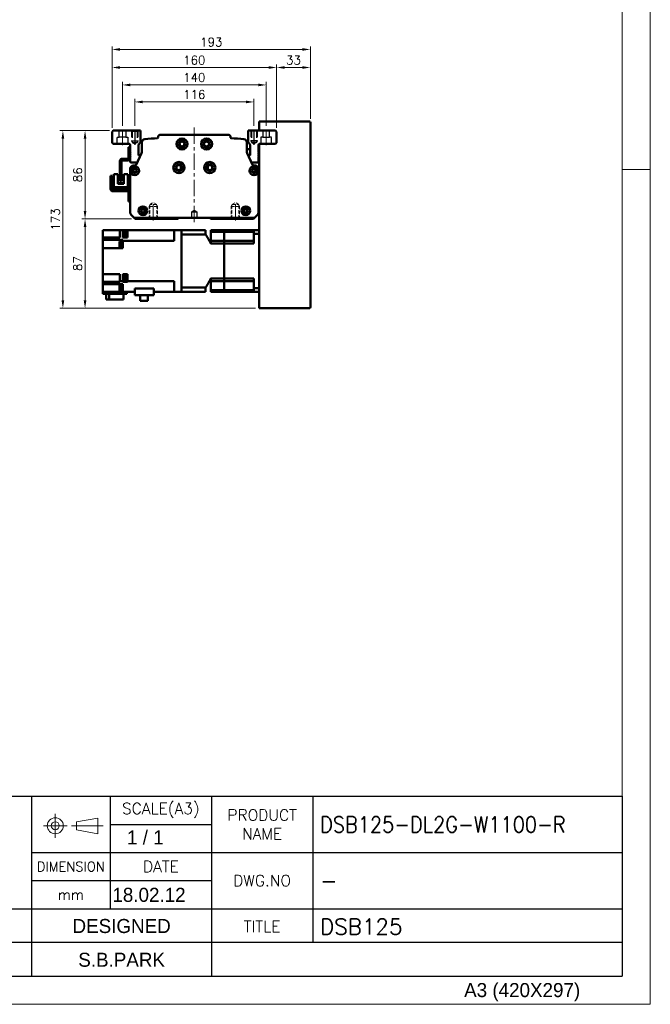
# Model space of a CAD drawing. Header units: millimetres. Extents: x 46891 to 50846, y 6223 to 10155.
# Tile 4 of 5: x 50233 to 50846, y 8529 to 9488. Entities that reach past the tile are written whole.
import ezdxf
from ezdxf.enums import TextEntityAlignment as Align

# ---------------------------------------------------------------- set-up
doc = ezdxf.new("R2010")
doc.units = ezdxf.units.MM
doc.header["$LTSCALE"] = 0.5
for name, pattern in [('CENTER', [50.8, 31.75, -6.35, 6.35, -6.35]), ('HIDDEN', [9.525, 6.35, -3.175]), ('HIDDENX2', [19.05, 12.7, -6.35])]:
    doc.linetypes.add(name, pattern=pattern)
doc.layers.get('0').update_dxf_attribs({"lineweight": 20})
doc.layers.add('1', color=1, linetype='CENTER', lineweight=13)
doc.layers.add('외형선(ISO)', color=7, linetype='Continuous', lineweight=50)
for name, color, linetype in [('2', 2, 'HIDDENX2'), ('3', 3, 'Continuous'), ('C', 1, 'CENTER')]:
    doc.layers.add(name, color=color, linetype=linetype)
doc.styles.add('ACISOGDT', font='amgdt.shx')
doc.styles.add('DSR TEXT', font='romans.shx', dxfattribs={"bigfont": 'whgtxt.shx'})
doc.styles.get("Standard").update_dxf_attribs({"font": 'romans.shx', "bigfont": 'whgtxt.shx'})
doc.dimstyles.new('DSR', dxfattribs={"dimscale": 2, "dimtxt": 3, "dimasz": 3, "dimexe": 0.5, "dimexo": 0.5, "dimgap": 0.5, "dimtad": 1, "dimdsep": 46, "dimtxsty": 'Standard', "dimcen": 2.5, "dimclrd": 4, "dimclre": 4, "dimclrt": 2, "dimadec": 0, "dimazin": 2, "dimtfac": 1, "dimtmove": 0, "dimatfit": 3, "dimfxl": 0, "dimlwd": -1, "dimlwe": -1, "dimarcsym": 0})

# ---------------------------------------------------------------- blocks, each defined once
blk = doc.blocks.new('A$C13F00394')
for p, q in [((109.11, 28.14), (105.34, 27.43)), ((109.11, 25.3), (109.11, 28.14)), ((105.34, 27.43), (105.34, 26.01)), ((105.34, 26.01), (109.11, 25.3))]:
    blk.add_line(p, q)
for radius in [1.42, 0.71]:
    blk.add_circle((101.56, 26.76), radius)
at = {"layer": '1'}
for p, q in [((101.56, 28.89), (101.56, 24.63)), ((103.69, 26.76), (99.44, 26.76)), ((104.41, 26.76), (110.04, 26.76))]:
    blk.add_line(p, q, dxfattribs=at)
at = {"layer": '3'}
for p, q in [((0, 32), (202.32, 32)), ((97.32, 32), (97.32, 12)), ((111.32, 32), (111.32, 12)), ((129.32, 32), (129.32, 0)), ((147.32, 32), (147.32, 6)), ((202.32, 32), (202.32, 0)), ((111.32, 27), (129.32, 27)), ((97.32, 22), (202.32, 22)), ((97.32, 17), (129.32, 17)), ((0, 12), (129.32, 12)), ((97.32, 12), (97.32, 0)), ((129.32, 12), (202.32, 12)), ((97.32, 6), (43.43, 6)), ((129.32, 6), (97.32, 6)), ((202.32, 6), (129.32, 6)), ((0, 0), (202.32, 0))]:
    blk.add_line(p, q, dxfattribs=at)
at = {"color": 7, "style": 'ACISOGDT'}
blk.add_text('DESIGNED', height=2.5, dxfattribs=at).set_placement((113.35, 8.93), align=Align.MIDDLE_CENTER)
at = {"color": 7, "attachment_point": 5, "style": 'DSR TEXT'}
for s, insert, char_height in [('SCALE(A3)', (120.32, 29.5), 2), ('PRODUCT\\PNAME', (138.32, 27), 2), ('DIMENSION', (104.32, 19.5), 1.7), ('DATE', (120.32, 19.5), 2), ('DWG.NO', (138.32, 17), 2), ('mm', (104.32, 14.5), 1.8), ('TITLE', (138.32, 8.83), 2)]:
    blk.add_mtext(s, dxfattribs=dict(at, insert=insert, char_height=char_height))
blk = doc.blocks.new('A$C1C1952E1')
at = {"color": 1}
blk.add_lwpolyline([(0, 0), (420, 0), (420, 297), (0, 297)], close=True, dxfattribs=at)
at = {"color": 3}
blk.add_lwpolyline([(5, 5), (415, 5), (415, 292), (5, 292)], close=True, dxfattribs=at)
at = {"color": 7, "style": 'ACISOGDT'}
blk.add_text('A3 (420X297)', height=2.5, dxfattribs=at).set_placement((386.91, 1.28))
blk = doc.blocks.new('t8')
at = {"color": 2, "linetype": 'HIDDEN'}
for p, q in [((-4, 0), (-4, -12)), ((-3.4, -0.6), (-4, 0)), ((3.4, -0.6), (4, 0)), ((4, 0), (4, -12)), ((-3.4, -0.6), (3.4, -0.6)), ((-3.4, -0.6), (-3.4, -14)), ((3.4, -0.6), (3.4, -14)), ((-4, -12), (4, -12)), ((-4, -12), (-3.4, -13.04)), ((-3.4, -14), (3.4, -14)), ((-3.4, -14), (0, -15.96)), ((3.4, -14), (0, -15.96)), ((4, -12), (3.4, -13.04))]:
    blk.add_line(p, q, dxfattribs=at)
at = {"color": 1, "linetype": 'CENTER'}
blk.add_line((0, 1.44), (0, -17.13), dxfattribs=at)
blk = doc.blocks.new('*D108')
at = {"color": 1, "linetype": 'ByBlock'}
for p, q in [((50344.64, 9384.72), (50344.64, 9410.91)), ((50460.64, 9384.72), (50460.64, 9410.91)), ((50352.44, 9407.91), (50452.84, 9407.91))]:
    blk.add_line(p, q, dxfattribs=at)
at = {"color": 1}
for points in [[(50352.44, 9409.22), (50352.44, 9406.61), (50344.64, 9407.91)], [(50452.84, 9409.22), (50452.84, 9406.61), (50460.64, 9407.91)]]:
    blk.add_solid(points, dxfattribs=at)
at = {"layer": 'Defpoints', "color": 0}
for p in [(50460.64, 9407.91), (50344.64, 9381.12), (50460.64, 9381.12)]:
    blk.add_point(p, dxfattribs=at)
at = {"color": 3, "insert": (50402.64, 9415.11), "char_height": 8.4, "attachment_point": 5, "style": 'DSR TEXT'}
blk.add_mtext('116', dxfattribs=at)
blk = doc.blocks.new('*D109')
at = {"color": 1, "linetype": 'ByBlock'}
for p, q in [((50332.64, 9384.56), (50332.64, 9427.49)), ((50472.64, 9384.56), (50472.64, 9427.49)), ((50340.44, 9424.49), (50464.84, 9424.49))]:
    blk.add_line(p, q, dxfattribs=at)
at = {"color": 1}
for points in [[(50340.44, 9425.8), (50340.44, 9423.19), (50332.64, 9424.49)], [(50464.84, 9425.8), (50464.84, 9423.19), (50472.64, 9424.49)]]:
    blk.add_solid(points, dxfattribs=at)
at = {"layer": 'Defpoints', "color": 0}
for p in [(50472.64, 9424.49), (50332.64, 9380.96), (50472.64, 9380.96)]:
    blk.add_point(p, dxfattribs=at)
at = {"color": 3, "insert": (50402.64, 9431.69), "char_height": 8.4, "attachment_point": 5, "style": 'DSR TEXT'}
blk.add_mtext('140', dxfattribs=at)
blk = doc.blocks.new('*D110')
at = {"color": 1, "linetype": 'ByBlock'}
for p, q in [((50322.64, 9382.56), (50322.64, 9444.47)), ((50474.84, 9441.47), (50330.44, 9441.47)), ((50482.64, 9382.56), (50482.64, 9444.47))]:
    blk.add_line(p, q, dxfattribs=at)
at = {"color": 1}
for points in [[(50330.44, 9442.77), (50330.44, 9440.17), (50322.64, 9441.47)], [(50474.84, 9442.77), (50474.84, 9440.17), (50482.64, 9441.47)]]:
    blk.add_solid(points, dxfattribs=at)
at = {"layer": 'Defpoints', "color": 0}
for p in [(50322.64, 9441.47), (50322.64, 9378.96), (50482.64, 9378.96)]:
    blk.add_point(p, dxfattribs=at)
at = {"color": 3, "insert": (50402.64, 9448.67), "char_height": 8.4, "attachment_point": 5, "style": 'DSR TEXT'}
blk.add_mtext('160', dxfattribs=at)
blk = doc.blocks.new('*D111')
at = {"color": 1, "linetype": 'ByBlock'}
for p, q in [((50482.64, 9382.56), (50482.64, 9444.47)), ((50490.44, 9441.47), (50507.84, 9441.47)), ((50515.64, 9391.56), (50515.64, 9444.47))]:
    blk.add_line(p, q, dxfattribs=at)
at = {"color": 1}
for points in [[(50490.44, 9442.77), (50490.44, 9440.17), (50482.64, 9441.47)], [(50507.84, 9442.77), (50507.84, 9440.17), (50515.64, 9441.47)]]:
    blk.add_solid(points, dxfattribs=at)
at = {"layer": 'Defpoints', "color": 0}
for p in [(50515.64, 9441.47), (50515.64, 9387.96), (50482.64, 9378.96)]:
    blk.add_point(p, dxfattribs=at)
at = {"color": 3, "insert": (50499.14, 9448.67), "char_height": 8.4, "attachment_point": 5, "style": 'DSR TEXT'}
blk.add_mtext('33', dxfattribs=at)
blk = doc.blocks.new('*D112')
at = {"color": 1, "linetype": 'ByBlock'}
for p, q in [((50322.64, 9382.56), (50322.64, 9462.06)), ((50507.84, 9459.06), (50330.44, 9459.06)), ((50515.64, 9391.56), (50515.64, 9462.06))]:
    blk.add_line(p, q, dxfattribs=at)
at = {"color": 1}
for points in [[(50330.44, 9460.36), (50330.44, 9457.76), (50322.64, 9459.06)], [(50507.84, 9460.36), (50507.84, 9457.76), (50515.64, 9459.06)]]:
    blk.add_solid(points, dxfattribs=at)
at = {"layer": 'Defpoints', "color": 0}
for p in [(50322.64, 9459.06), (50515.64, 9387.96), (50322.64, 9378.96)]:
    blk.add_point(p, dxfattribs=at)
at = {"color": 3, "insert": (50419.14, 9466.26), "char_height": 8.4, "attachment_point": 5, "style": 'DSR TEXT'}
blk.add_mtext('193', dxfattribs=at)
blk = doc.blocks.new('*D113')
at = {"color": 1, "linetype": 'ByBlock'}
for p, q in [((50320.04, 9379.96), (50293.28, 9379.96)), ((50296.28, 9372.16), (50296.28, 9301.76)), ((50341.54, 9293.96), (50293.28, 9293.96))]:
    blk.add_line(p, q, dxfattribs=at)
at = {"color": 1}
for points in [[(50294.98, 9372.16), (50297.58, 9372.16), (50296.28, 9379.96)], [(50294.98, 9301.76), (50297.58, 9301.76), (50296.28, 9293.96)]]:
    blk.add_solid(points, dxfattribs=at)
at = {"layer": 'Defpoints', "color": 0}
for p in [(50323.64, 9379.96), (50296.28, 9293.96), (50345.14, 9293.96)]:
    blk.add_point(p, dxfattribs=at)
at = {"color": 3, "insert": (50289.08, 9336.96), "char_height": 8.4, "attachment_point": 5, "rotation": 90, "style": 'DSR TEXT'}
blk.add_mtext('86', dxfattribs=at)
blk = doc.blocks.new('*D114')
at = {"color": 1, "linetype": 'ByBlock'}
for p, q in [((50341.54, 9293.96), (50293.28, 9293.96)), ((50296.28, 9214.76), (50296.28, 9286.16)), ((50462.04, 9206.96), (50293.28, 9206.96))]:
    blk.add_line(p, q, dxfattribs=at)
at = {"color": 1}
for points in [[(50294.98, 9286.16), (50297.58, 9286.16), (50296.28, 9293.96)], [(50294.98, 9214.76), (50297.58, 9214.76), (50296.28, 9206.96)]]:
    blk.add_solid(points, dxfattribs=at)
at = {"layer": 'Defpoints', "color": 0}
for p in [(50296.28, 9293.96), (50345.14, 9293.96), (50465.64, 9206.96)]:
    blk.add_point(p, dxfattribs=at)
at = {"color": 3, "insert": (50289.08, 9250.46), "char_height": 8.4, "attachment_point": 5, "rotation": 90, "style": 'DSR TEXT'}
blk.add_mtext('87', dxfattribs=at)
blk = doc.blocks.new('*D115')
at = {"color": 1, "linetype": 'ByBlock'}
for p, q in [((50320.04, 9379.96), (50271.71, 9379.96)), ((50274.71, 9372.16), (50274.71, 9214.76)), ((50462.04, 9206.96), (50271.71, 9206.96))]:
    blk.add_line(p, q, dxfattribs=at)
at = {"color": 1}
for points in [[(50273.41, 9372.16), (50276.01, 9372.16), (50274.71, 9379.96)], [(50273.41, 9214.76), (50276.01, 9214.76), (50274.71, 9206.96)]]:
    blk.add_solid(points, dxfattribs=at)
at = {"layer": 'Defpoints', "color": 0}
for p in [(50323.64, 9379.96), (50274.71, 9206.96), (50465.64, 9206.96)]:
    blk.add_point(p, dxfattribs=at)
at = {"color": 3, "insert": (50267.51, 9293.46), "char_height": 8.4, "attachment_point": 5, "rotation": 90, "style": 'DSR TEXT'}
blk.add_mtext('173', dxfattribs=at)

msp = doc.modelspace()

# ---------------------------------------------------------------- linework, layer by layer
at = {"color": 1}
msp.add_line((50846.42332, 9342.12212), (50819.04532, 9342.12212), dxfattribs=at)
at = {"layer": '1'}
for p, q in [((50332.64019, 9380.96408), (50332.64019, 9365.96408)), ((50402.64019, 9382.96408), (50402.64019, 9289.96408)), ((50472.64019, 9380.96408), (50472.64019, 9365.96408))]:
    msp.add_line(p, q, dxfattribs=at)
at = {"layer": '2'}
for p, q in [((50329.34019, 9373.46408), (50329.34019, 9379.96408)), ((50335.94019, 9379.96408), (50335.94019, 9373.46408)), ((50341.64019, 9379.96408), (50341.64019, 9369.96408)), ((50342.14019, 9379.46408), (50341.64019, 9379.96408)), ((50342.14019, 9379.46408), (50342.14019, 9368.46408)), ((50342.14019, 9379.46408), (50347.14019, 9379.46408)), ((50347.14019, 9379.46408), (50347.64019, 9379.96408)), ((50347.14019, 9379.46408), (50347.14019, 9368.46408)), ((50347.64019, 9379.96408), (50347.64019, 9369.96408)), ((50457.64019, 9379.96408), (50457.64019, 9369.96408)), ((50458.14019, 9379.46408), (50457.64019, 9379.96408)), ((50458.14019, 9379.46408), (50458.14019, 9368.46408)), ((50463.14019, 9379.46408), (50458.14019, 9379.46408)), ((50463.14019, 9379.46408), (50463.64019, 9379.96408)), ((50463.14019, 9379.46408), (50463.14019, 9368.46408)), ((50463.64019, 9379.96408), (50463.64019, 9369.96408)), ((50469.34019, 9379.96408), (50469.34019, 9373.46408)), ((50475.94019, 9373.46408), (50475.94019, 9379.96408)), ((50327.39019, 9366.96408), (50327.39019, 9373.46408)), ((50327.39019, 9373.46408), (50329.34019, 9373.46408)), ((50335.94019, 9373.46408), (50329.34019, 9373.46408)), ((50335.94019, 9373.46408), (50337.89019, 9373.46408)), ((50337.89019, 9373.46408), (50337.89019, 9366.96408)), ((50341.64019, 9369.96408), (50347.64019, 9369.96408)), ((50341.64019, 9369.96408), (50342.14019, 9369.09805)), ((50347.64019, 9369.96408), (50347.14019, 9369.09805)), ((50463.64019, 9369.96408), (50457.64019, 9369.96408)), ((50457.64019, 9369.96408), (50458.14019, 9369.09805)), ((50463.64019, 9369.96408), (50463.14019, 9369.09805)), ((50469.34019, 9373.46408), (50467.39019, 9373.46408)), ((50467.39019, 9373.46408), (50467.39019, 9366.96408)), ((50469.34019, 9373.46408), (50475.94019, 9373.46408)), ((50477.89019, 9373.46408), (50475.94019, 9373.46408)), ((50477.89019, 9366.96408), (50477.89019, 9373.46408)), ((50342.14019, 9368.46408), (50344.64019, 9367.0207)), ((50342.14019, 9368.46408), (50347.14019, 9368.46408)), ((50347.14019, 9368.46408), (50344.64019, 9367.0207)), ((50463.14019, 9368.46408), (50458.14019, 9368.46408)), ((50458.14019, 9368.46408), (50460.64019, 9367.0207)), ((50463.14019, 9368.46408), (50460.64019, 9367.0207)), ((50400.14019, 9300.96408), (50402.64019, 9302.46623)), ((50400.14019, 9294.96408), (50400.14019, 9300.96408)), ((50400.14019, 9300.96408), (50405.14019, 9300.96408)), ((50405.14019, 9294.96408), (50400.14019, 9294.96408)), ((50402.64019, 9302.46623), (50405.14019, 9300.96408)), ((50405.14019, 9300.96408), (50405.14019, 9294.96408))]:
    msp.add_line(p, q, dxfattribs=at)
at = {"layer": '3'}
for p in [(50819.04532, 8731.59272), (49711.23583, 8556.37352)]:
    msp.add_line(p, (50819.04532, 8556.37352), dxfattribs=at)
at = {"layer": 'C'}
for p, q in [((50344.64019, 9381.11541), (50344.64019, 9366.13583)), ((50460.64019, 9381.11541), (50460.64019, 9366.13583))]:
    msp.add_line(p, q, dxfattribs=at)
at = {"layer": '외형선(ISO)'}
for p, q in [((50323.64018, 9379.96408), (50322.64018, 9378.96408)), ((50350.14018, 9379.96408), (50323.64018, 9379.96408)), ((50350.14018, 9368.49289), (50350.14018, 9379.96408)), ((50455.14018, 9379.96408), (50455.14018, 9368.49289)), ((50481.64018, 9379.96408), (50455.14018, 9379.96408)), ((50514.64019, 9388.96408), (50465.64019, 9388.96408)), ((50465.64019, 9387.96408), (50465.64019, 9388.96408)), ((50465.64019, 9379.96408), (50465.64019, 9387.96408)), ((50482.64018, 9378.96408), (50481.64018, 9379.96408)), ((50515.64019, 9207.96408), (50515.64019, 9387.96408)), ((50322.64018, 9378.96408), (50322.64018, 9367.96408)), ((50367.41278, 9373.96408), (50367.41278, 9373.17956)), ((50435.86759, 9375.96408), (50369.41278, 9375.96408)), ((50437.86759, 9373.17956), (50437.86759, 9373.96408)), ((50482.64018, 9367.96408), (50482.64018, 9378.96408)), ((50322.64018, 9367.96408), (50323.64018, 9366.96408)), ((50323.64018, 9366.96408), (50339.14018, 9366.96408)), ((50338.54018, 9363.96408), (50338.54018, 9352.56408)), ((50340.14018, 9363.96408), (50338.54018, 9363.96408)), ((50340.14018, 9365.96408), (50340.14018, 9359.46408)), ((50348.14018, 9356.46408), (50348.14018, 9364.49289)), ((50351.64019, 9368.62656), (50351.64019, 9360.06226)), ((50453.64019, 9360.06226), (50453.64019, 9368.62656)), ((50457.14018, 9361.96408), (50453.64019, 9361.96408)), ((50457.14018, 9364.49289), (50457.14018, 9356.46408)), ((50465.14018, 9359.46408), (50465.14018, 9365.96408)), ((50465.14018, 9364.96408), (50465.64019, 9364.96408)), ((50465.64019, 9207.96408), (50465.64019, 9366.83011)), ((50466.14018, 9366.96408), (50481.64018, 9366.96408)), ((50481.64018, 9366.96408), (50482.64018, 9367.96408)), ((50332.24018, 9352.56408), (50338.04018, 9352.56408)), ((50338.04018, 9350.96408), (50332.24018, 9350.96408)), ((50338.54018, 9352.56408), (50340.07979, 9352.56408)), ((50340.14018, 9359.46408), (50340.64018, 9358.96408)), ((50340.14018, 9358.46408), (50340.14018, 9359.46408)), ((50340.64018, 9358.96408), (50340.14018, 9358.46408)), ((50340.14018, 9358.46408), (50340.14018, 9357.46408)), ((50340.14018, 9357.46408), (50340.64018, 9356.96408)), ((50340.14018, 9356.46408), (50340.14018, 9357.46408)), ((50340.64018, 9356.96408), (50340.14018, 9356.46408)), ((50340.14018, 9356.46408), (50340.14018, 9355.46408)), ((50340.14018, 9355.46408), (50340.64018, 9354.96408)), ((50340.14018, 9354.46408), (50340.14018, 9355.46408)), ((50340.64018, 9354.96408), (50340.14018, 9354.46408)), ((50340.14018, 9354.46408), (50340.14018, 9349.96408)), ((50351.17998, 9357.96697), (50345.90831, 9346.54502)), ((50350.25557, 9355.96408), (50348.64018, 9355.96408)), ((50459.37206, 9346.54502), (50454.10039, 9357.96697)), ((50456.64018, 9355.96408), (50455.0248, 9355.96408)), ((50464.64018, 9358.96408), (50465.14018, 9359.46408)), ((50465.14018, 9358.46408), (50464.64018, 9358.96408)), ((50464.64018, 9356.96408), (50465.14018, 9357.46408)), ((50465.14018, 9356.46408), (50464.64018, 9356.96408)), ((50464.64018, 9354.96408), (50465.14018, 9355.46408)), ((50465.14018, 9354.46408), (50464.64018, 9354.96408)), ((50465.14018, 9357.46408), (50465.14018, 9358.46408)), ((50465.14018, 9355.46408), (50465.14018, 9356.46408)), ((50465.14018, 9349.96408), (50465.14018, 9354.46408)), ((50330.14018, 9330.96408), (50330.14018, 9350.46408)), ((50331.74018, 9350.46408), (50331.74018, 9330.96408)), ((50340.14019, 9342.96408), (50340.14019, 9300.20672)), ((50341.14018, 9348.96408), (50345.64018, 9348.96408)), ((50345.00035, 9345.96408), (50343.14019, 9345.96408)), ((50389.64019, 9345.39384), (50389.64019, 9342.53432)), ((50415.64019, 9345.39384), (50415.64019, 9342.53432)), ((50459.64018, 9348.96408), (50464.14018, 9348.96408)), ((50462.14019, 9345.96408), (50460.28002, 9345.96408)), ((50465.14019, 9300.20672), (50465.14019, 9342.96408)), ((50321.14023, 9332.96424), (50321.14021, 9322.96424)), ((50322.74023, 9335.96423), (50321.14023, 9335.96424)), ((50321.14023, 9332.96424), (50321.14023, 9335.96424)), ((50322.74021, 9323.06423), (50322.74023, 9332.96423)), ((50322.74023, 9335.96423), (50322.74023, 9332.96423)), ((50324.44022, 9337.46423), (50324.44019, 9325.06423)), ((50328.14022, 9337.46422), (50324.44022, 9337.46423)), ((50328.1402, 9328.06422), (50328.14022, 9337.46422)), ((50334.14022, 9337.46421), (50334.1402, 9328.06421)), ((50337.84022, 9337.4642), (50334.14022, 9337.46421)), ((50337.84019, 9325.0642), (50337.84022, 9337.4642)), ((50338.14021, 9322.5642), (50323.24021, 9322.56423)), ((50324.44019, 9322.56423), (50324.44019, 9325.06423)), ((50326.44019, 9325.06423), (50324.44019, 9325.06423)), ((50335.84019, 9325.06421), (50326.44019, 9325.06423)), ((50328.1402, 9329.06422), (50334.1402, 9329.06421)), ((50334.1402, 9328.76421), (50328.1402, 9328.76422)), ((50328.1402, 9328.06422), (50334.1402, 9328.06421)), ((50331.74018, 9330.96408), (50330.14018, 9330.96408)), ((50337.84019, 9325.0642), (50335.84019, 9325.06421)), ((50337.84019, 9325.0642), (50337.84019, 9322.5642)), ((50323.1402, 9320.96423), (50338.0402, 9320.9642)), ((50338.54018, 9310.9642), (50338.54019, 9313.9642)), ((50338.5402, 9320.4642), (50338.54019, 9313.9642)), ((50465.64019, 9317.96408), (50465.14019, 9317.96408)), ((50338.54018, 9310.9642), (50340.14018, 9310.9642)), ((50341.01886, 9298.0854), (50344.14019, 9294.96408)), ((50344.14019, 9294.96408), (50345.14019, 9293.96408)), ((50344.14019, 9294.96408), (50461.14019, 9294.96408)), ((50345.14019, 9293.96408), (50386.64019, 9293.96408)), ((50386.64019, 9293.96408), (50387.49374, 9294.81763)), ((50417.78663, 9294.81763), (50418.64019, 9293.96408)), ((50418.64019, 9293.96408), (50460.14019, 9293.96408)), ((50460.14019, 9293.96408), (50461.14019, 9294.96408)), ((50461.14019, 9294.96408), (50464.26151, 9298.0854)), ((50313.54019, 9282.96408), (50330.04019, 9282.96408)), ((50313.54019, 9279.46408), (50313.54019, 9282.96408)), ((50313.54019, 9279.46408), (50313.54019, 9275.96408)), ((50330.04019, 9275.96408), (50313.54019, 9275.96408)), ((50313.54019, 9275.96408), (50313.54019, 9273.47216)), ((50333.04019, 9282.96408), (50330.04019, 9282.96408)), ((50330.04019, 9277.4041), (50330.04019, 9282.96408)), ((50330.04019, 9277.4041), (50330.04019, 9275.96408)), ((50333.04019, 9282.96408), (50336.84019, 9282.96408)), ((50333.04019, 9282.96408), (50333.04019, 9277.4041)), ((50333.04019, 9275.96408), (50333.04019, 9277.4041)), ((50337.54019, 9275.96408), (50333.04019, 9275.96408)), ((50334.84019, 9277.249), (50334.84019, 9282.849)), ((50336.84019, 9282.849), (50334.84019, 9282.849)), ((50336.84019, 9277.249), (50334.84019, 9277.249)), ((50336.84019, 9277.099), (50336.84019, 9282.999)), ((50337.54019, 9282.999), (50336.84019, 9282.999)), ((50337.54019, 9277.099), (50336.84019, 9277.099)), ((50337.54019, 9282.999), (50337.54019, 9282.96408)), ((50337.54019, 9277.4041), (50337.54019, 9282.96408)), ((50383.14019, 9282.96408), (50337.54019, 9282.96408)), ((50337.54019, 9277.4041), (50337.54019, 9275.96408)), ((50390.14019, 9282.96408), (50383.14019, 9282.96408)), ((50383.14019, 9278.46408), (50383.14019, 9282.96408)), ((50383.14019, 9272.52345), (50383.14019, 9278.46408)), ((50390.14019, 9282.96408), (50390.14019, 9282.95961)), ((50413.64019, 9282.96408), (50390.14019, 9282.96408)), ((50390.14019, 9282.95961), (50390.14019, 9278.66463)), ((50390.14019, 9278.66463), (50390.14019, 9278.65941)), ((50390.14019, 9227.26875), (50390.14019, 9278.65941)), ((50413.64019, 9278.65941), (50390.14019, 9278.65941)), ((50390.14019, 9278.46408), (50390.14019, 9227.46408)), ((50413.64019, 9282.96408), (50413.64019, 9278.65941)), ((50418.64019, 9282.96408), (50418.64019, 9281.25166)), ((50431.64019, 9282.96408), (50418.64019, 9282.96408)), ((50418.64019, 9272.71408), (50418.64019, 9281.25166)), ((50431.64019, 9281.25166), (50418.64019, 9281.25166)), ((50431.64019, 9282.96408), (50460.64019, 9282.96408)), ((50431.64019, 9281.25166), (50431.64019, 9282.96408)), ((50431.64019, 9282.96408), (50431.64019, 9281.25166)), ((50460.64019, 9281.25166), (50431.64019, 9281.25166)), ((50431.64019, 9277.71408), (50431.64019, 9281.25166)), ((50431.64019, 9277.71408), (50431.64019, 9281.25166)), ((50431.64019, 9272.71408), (50431.64019, 9277.71408)), ((50431.64019, 9272.71408), (50431.64019, 9277.71408)), ((50460.64019, 9282.96408), (50460.64019, 9279.42159)), ((50465.64019, 9282.96408), (50460.64019, 9282.96408)), ((50460.64019, 9270.0008), (50460.64019, 9279.42159)), ((50465.64019, 9279.42159), (50460.64019, 9279.42159)), ((50333.04019, 9273.47216), (50313.54019, 9273.47216)), ((50313.54019, 9268.96408), (50313.54019, 9273.47216)), ((50313.54019, 9268.96408), (50313.54019, 9265.46408)), ((50333.04019, 9265.46408), (50313.54019, 9265.46408)), ((50313.54019, 9240.16408), (50313.54019, 9265.46408)), ((50329.84019, 9266.46004), (50329.84019, 9272.06004)), ((50331.84019, 9272.06004), (50329.84019, 9272.06004)), ((50331.84019, 9266.46004), (50329.84019, 9266.46004)), ((50331.84019, 9266.31004), (50331.84019, 9272.21004)), ((50332.54019, 9272.21004), (50331.84019, 9272.21004)), ((50332.54019, 9266.31004), (50331.84019, 9266.31004)), ((50332.54019, 9266.26004), (50332.54019, 9272.26004)), ((50333.04019, 9272.26004), (50332.54019, 9272.26004)), ((50333.04019, 9266.26004), (50332.54019, 9266.26004)), ((50333.04019, 9273.47216), (50333.04019, 9272.92275)), ((50333.04019, 9272.52345), (50333.04019, 9272.92275)), ((50383.14019, 9272.52345), (50333.04019, 9272.52345)), ((50333.04019, 9272.52345), (50333.04019, 9265.46408)), ((50418.64019, 9272.71408), (50418.64019, 9270.0008)), ((50431.64019, 9272.71408), (50418.64019, 9272.71408)), ((50431.64019, 9270.0008), (50418.64019, 9270.0008)), ((50431.64019, 9270.0008), (50431.64019, 9272.71408)), ((50460.64019, 9272.71408), (50431.64019, 9272.71408)), ((50431.64019, 9272.71408), (50431.64019, 9270.0008)), ((50431.64019, 9235.92735), (50431.64019, 9270.0008)), ((50431.64019, 9270.0008), (50460.64019, 9270.0008)), ((50431.64019, 9235.92735), (50431.64019, 9270.0008)), ((50313.54019, 9240.16408), (50330.04019, 9240.16408)), ((50313.54019, 9240.16408), (50313.54019, 9236.66408)), ((50313.54019, 9232.68546), (50313.54019, 9236.66408)), ((50330.04019, 9233.40471), (50330.04019, 9240.16408)), ((50333.04019, 9240.16408), (50333.04019, 9233.40471)), ((50337.54019, 9240.16408), (50333.04019, 9240.16408)), ((50334.84019, 9233.50133), (50334.84019, 9239.10133)), ((50336.84019, 9239.10133), (50334.84019, 9239.10133)), ((50336.84019, 9233.35133), (50336.84019, 9239.25133)), ((50337.54019, 9239.25133), (50336.84019, 9239.25133)), ((50337.54019, 9236.75386), (50337.54019, 9240.16408)), ((50337.54019, 9236.75386), (50337.54019, 9235.84879)), ((50337.54019, 9233.40471), (50337.54019, 9235.84879)), ((50418.64019, 9235.92735), (50418.64019, 9233.21408)), ((50431.64019, 9235.92735), (50418.64019, 9235.92735)), ((50431.64019, 9233.21408), (50431.64019, 9235.92735)), ((50431.64019, 9235.92735), (50460.64019, 9235.92735)), ((50431.64019, 9235.92735), (50431.64019, 9233.21408)), ((50460.64019, 9226.50657), (50460.64019, 9235.92735)), ((50313.54019, 9232.68546), (50313.54019, 9230.46408)), ((50313.54019, 9232.68546), (50330.04019, 9232.68546)), ((50313.54019, 9230.46408), (50313.54019, 9226.96408)), ((50313.54019, 9230.46408), (50333.04019, 9230.46408)), ((50313.54019, 9222.96408), (50313.54019, 9226.96408)), ((50329.84019, 9223.67537), (50329.84019, 9229.27537)), ((50331.84019, 9229.27537), (50329.84019, 9229.27537)), ((50330.04019, 9233.40471), (50333.04019, 9233.40471)), ((50330.04019, 9233.0054), (50330.04019, 9233.40471)), ((50330.04019, 9233.0054), (50330.04019, 9232.68546)), ((50331.84019, 9223.52537), (50331.84019, 9229.42537)), ((50332.54019, 9229.42537), (50331.84019, 9229.42537)), ((50332.54019, 9223.47537), (50332.54019, 9229.47537)), ((50333.04019, 9229.47537), (50332.54019, 9229.47537)), ((50333.04019, 9233.40471), (50333.04019, 9233.0054)), ((50333.04019, 9232.68546), (50333.04019, 9233.0054)), ((50333.04019, 9232.68546), (50337.54019, 9232.68546)), ((50333.04019, 9230.46408), (50333.04019, 9228.52406)), ((50333.04019, 9222.96408), (50333.04019, 9228.52406)), ((50336.84019, 9233.50133), (50334.84019, 9233.50133)), ((50337.54019, 9233.35133), (50336.84019, 9233.35133)), ((50383.14019, 9233.40471), (50337.54019, 9233.40471)), ((50337.54019, 9233.0054), (50337.54019, 9233.40471)), ((50337.54019, 9233.0054), (50337.54019, 9232.68546)), ((50344.89019, 9226.17541), (50363.24019, 9226.17541)), ((50344.89019, 9219.56408), (50344.89019, 9226.17541)), ((50363.24019, 9226.17541), (50363.24019, 9219.56408)), ((50383.14019, 9233.40471), (50383.14019, 9227.46408)), ((50383.14019, 9222.96408), (50383.14019, 9227.46408)), ((50390.14019, 9227.26875), (50390.14019, 9227.26353)), ((50413.64019, 9227.26875), (50390.14019, 9227.26875)), ((50390.14019, 9227.26353), (50390.14019, 9222.96855)), ((50413.64019, 9227.26875), (50413.64019, 9222.96408)), ((50418.64019, 9233.21408), (50418.64019, 9224.67649)), ((50431.64019, 9233.21408), (50418.64019, 9233.21408)), ((50431.64019, 9228.21408), (50431.64019, 9233.21408)), ((50460.64019, 9233.21408), (50431.64019, 9233.21408)), ((50431.64019, 9228.21408), (50431.64019, 9233.21408)), ((50431.64019, 9224.67649), (50431.64019, 9228.21408)), ((50431.64019, 9224.67649), (50431.64019, 9228.21408)), ((50460.64019, 9226.50657), (50460.64019, 9222.96408)), ((50465.64019, 9226.50657), (50460.64019, 9226.50657)), ((50313.54019, 9220.96408), (50313.54019, 9222.96408)), ((50313.54019, 9222.96408), (50333.04019, 9222.96408)), ((50313.54019, 9220.96408), (50337.04019, 9220.96408)), ((50316.94024, 9215.46408), (50316.94024, 9220.96408)), ((50319.91249, 9215.46408), (50319.91249, 9220.96408)), ((50331.84019, 9223.67537), (50329.84019, 9223.67537)), ((50332.54019, 9223.52537), (50331.84019, 9223.52537)), ((50333.04019, 9223.47537), (50332.54019, 9223.47537)), ((50333.04019, 9222.96408), (50344.89019, 9222.96408)), ((50333.74013, 9215.46408), (50333.74013, 9220.96408)), ((50337.04019, 9222.96408), (50337.04019, 9220.96408)), ((50337.54019, 9222.92916), (50337.04019, 9222.92916)), ((50337.54019, 9222.96408), (50337.54019, 9222.92916)), ((50363.24019, 9219.56408), (50344.89019, 9219.56408)), ((50350.01519, 9214.16408), (50350.01519, 9219.56408)), ((50357.46519, 9214.16408), (50357.46519, 9219.56408)), ((50383.14019, 9222.96408), (50363.24019, 9222.96408)), ((50383.14019, 9222.96408), (50390.14019, 9222.96408)), ((50390.14019, 9222.96855), (50390.14019, 9222.96408)), ((50413.64019, 9222.96408), (50390.14019, 9222.96408)), ((50418.64019, 9224.67649), (50418.64019, 9222.96408)), ((50431.64019, 9224.67649), (50418.64019, 9224.67649)), ((50431.64019, 9222.96408), (50418.64019, 9222.96408)), ((50431.64019, 9222.96408), (50431.64019, 9224.67649)), ((50460.64019, 9224.67649), (50431.64019, 9224.67649)), ((50431.64019, 9224.67649), (50431.64019, 9222.96408)), ((50431.64019, 9222.96408), (50460.64019, 9222.96408)), ((50465.64019, 9222.96408), (50460.64019, 9222.96408)), ((50316.94024, 9215.46408), (50319.91249, 9215.46408)), ((50319.91249, 9215.46408), (50333.74013, 9215.46408)), ((50350.01519, 9214.16408), (50357.46519, 9214.16408)), ((50465.64019, 9206.96408), (50465.64019, 9207.96408)), ((50465.64019, 9206.96408), (50514.64019, 9206.96408))]:
    msp.add_line(p, q, dxfattribs=at)
for centre, radius in [((50390.64019, 9366.96408), 5.5), ((50390.64019, 9366.96408), 3.3), ((50414.64019, 9366.96408), 5.5), ((50414.64019, 9366.96408), 3.3), ((50390.64019, 9366.96408), 2.4585), ((50414.64019, 9366.96408), 2.4585), ((50344.64019, 9340.96408), 4.25), ((50344.64019, 9340.96408), 2.25), ((50387.64018, 9343.96408), 5.5), ((50387.64018, 9343.96408), 3.3), ((50387.64019, 9343.96408), 2.4585), ((50417.64018, 9343.96408), 5.5), ((50417.64018, 9343.96408), 3.3), ((50417.64019, 9343.96408), 2.4585), ((50460.64019, 9340.96408), 4.25), ((50460.64019, 9340.96408), 2.25), ((50352.64019, 9301.96408), 4.25), ((50352.64019, 9301.96408), 2.25), ((50452.64019, 9301.96408), 4.25), ((50452.64019, 9301.96408), 2.25)]:
    msp.add_circle(centre, radius, dxfattribs=at)
for centre, radius, start, end in [((50514.64019, 9387.96408), 1, 0, 90), ((50354.64019, 9368.62656), 3, 95.57599886, 180), ((50402.64019, 8876.96408), 497, 94.11817747, 95.57599887), ((50366.91278, 9373.17956), 0.5, 274.11817747, 0), ((50369.41278, 9373.96408), 2, 89.99999999, 180), ((50435.86759, 9373.96408), 2, 0, 89.99999999), ((50438.36759, 9373.17956), 0.5, 180, 265.88182237), ((50402.64019, 8876.96408), 497, 84.42400111, 85.88182251), ((50450.64019, 9368.62656), 3, 0, 84.42400111), ((50339.14018, 9365.96408), 1, 0, 90), ((50353.14018, 9364.49289), 5, 126.86989765, 180), ((50452.14018, 9364.49289), 5, 0, 53.13010235), ((50466.14018, 9365.96408), 1, 90, 180), ((50332.24018, 9350.46408), 2.1, 90, 180), ((50332.24018, 9350.46408), 0.5, 90, 180), ((50338.04018, 9353.06408), 0.5, 270, 0), ((50338.04018, 9353.06408), 2.1, 270, 346.225853), ((50338.04018, 9353.06408), 2.1, 346.225853, 0), ((50348.64018, 9356.46408), 0.5, 180, 270), ((50346.64019, 9360.06226), 5, 335.22485942, 0), ((50458.64019, 9360.06226), 5, 180, 204.77514056), ((50456.64018, 9356.46408), 0.5, 270, 0), ((50341.14018, 9349.96408), 1, 180, 270), ((50343.14019, 9342.96408), 3, 89.99999999, 180), ((50344.64019, 9340.96408), 1.621, 36.95084612, 323.049153), ((50344.64019, 9340.96408), 1.5, 48.1896836, 311.81031516), ((50345.00035, 9346.96408), 1, 269.99999999, 335.22485942), ((50345.64018, 9345.96408), 3, 65.224808, 90), ((50346.04019, 9342.52933), 0.6, 259.96251873, 324.85511283), ((50459.64018, 9345.96408), 3, 90, 114.77508892), ((50459.24019, 9342.52933), 0.6, 215.14488418, 280.03748038), ((50460.64019, 9340.96408), 1.621, 143.04915509, 216.95084916), ((50460.64019, 9340.96408), 1.621, 216.95084603, 143.049153), ((50460.28002, 9346.96408), 1, 204.77514056, 269.99999999), ((50460.64019, 9340.96408), 1.5, 228.1896836, 131.81031516), ((50462.14019, 9342.96408), 3, 0, 89.99999999), ((50464.14018, 9349.96408), 1, 270, 0), ((50346.04019, 9339.39883), 0.6, 35.14488628, 100.03748038), ((50459.24019, 9339.39883), 0.6, 79.96251915, 144.85511722), ((50323.14021, 9322.96423), 2, 179.99988906, 269.99988906), ((50323.24021, 9323.06423), 0.5, 179.99988906, 269.99988906), ((50338.1402, 9320.5642), 2, 0.24541394, 89.99988906), ((50338.0402, 9320.4642), 0.5, 359.99988906, 89.99988906), ((50352.64019, 9301.96408), 1.621, 129.96149723, 50.03850277), ((50352.64019, 9301.96408), 1.6, 134.4153086, 45.5846914), ((50351.17049, 9303.46408), 0.5, 328.99692459, 55.46537519), ((50354.10988, 9303.46408), 0.5, 124.53462897, 211.00307542), ((50452.64019, 9301.96408), 1.621, 129.96149723, 50.03850277), ((50452.64019, 9301.96408), 1.6, 134.4153086, 45.5846914), ((50451.17049, 9303.46408), 0.5, 328.99692459, 55.4653732), ((50454.10988, 9303.46408), 0.5, 124.53463096, 211.00307541), ((50343.14019, 9300.20672), 3, 180, 224.99999999), ((50387.84729, 9294.46408), 0.5, 90, 135), ((50417.43308, 9294.46408), 0.5, 45, 90), ((50462.14019, 9300.20672), 3, 314.99999999, 0), ((50514.64019, 9207.96408), 1, 270, 0)]:
    msp.add_arc(centre, radius, start, end, dxfattribs=at)
for points, knots in [([(50345.64019, 9342.08211), (50345.685, 9342.04203), (50345.73902, 9342.00667), (50345.84199, 9341.96076), (50345.88997, 9341.94659), (50345.93561, 9341.93851)], [0.07992218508, 0.07992218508, 0.07992218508, 0.07992218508, 0.09795879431, 0.09795879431, 0.11258358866, 0.11258358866, 0.11258358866, 0.11258358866]), ([(50459.34476, 9341.93851), (50459.3904, 9341.94659), (50459.43838, 9341.96076), (50459.54135, 9342.00667), (50459.59537, 9342.04203), (50459.64019, 9342.08211)], [0.04726078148, 0.04726078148, 0.04726078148, 0.04726078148, 0.06188557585, 0.06188557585, 0.07992218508, 0.07992218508, 0.07992218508, 0.07992218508]), ([(50345.93561, 9339.98965), (50345.88997, 9339.98157), (50345.84199, 9339.9674), (50345.73902, 9339.92149), (50345.685, 9339.88613), (50345.64019, 9339.84604)], [0.04726078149, 0.04726078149, 0.04726078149, 0.04726078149, 0.06188557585, 0.06188557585, 0.07992218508, 0.07992218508, 0.07992218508, 0.07992218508]), ([(50459.64019, 9339.84604), (50459.59537, 9339.88613), (50459.54135, 9339.92149), (50459.43838, 9339.9674), (50459.3904, 9339.98157), (50459.34476, 9339.98965)], [0.07992218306, 0.07992218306, 0.07992218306, 0.07992218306, 0.09795879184, 0.09795879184, 0.11258358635, 0.11258358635, 0.11258358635, 0.11258358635])]:
    msp.add_open_spline(points, degree=3, knots=knots, dxfattribs=at)
for points in [[(50351.52042, 9303.10694), (50351.54983, 9303.13575), (50351.57697, 9303.16978), (50351.59906, 9303.20654)], [(50353.68131, 9303.20654), (50353.7034, 9303.16978), (50353.73054, 9303.13575), (50353.75995, 9303.10694)], [(50451.52042, 9303.10694), (50451.54983, 9303.13575), (50451.57697, 9303.16978), (50451.59906, 9303.20654)], [(50453.68131, 9303.20654), (50453.7034, 9303.16978), (50453.73054, 9303.13575), (50453.75995, 9303.10694)]]:
    msp.add_open_spline(points, degree=3, dxfattribs=at)
for points, weights in [([(50418.64019, 9270.0008), (50416.64675, 9274.03759), (50413.64019, 9278.65941)], [1.45736434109, 1.41367336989, 1.35251798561]), ([(50413.64019, 9227.26875), (50416.64675, 9231.89057), (50418.64019, 9235.92735)], [1.35251798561, 1.41367336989, 1.45736434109])]:
    msp.add_rational_spline(points, weights, degree=2, dxfattribs=at)

# ---------------------------------------------------------------- block references
at = {"xscale": 5.4756, "yscale": 5.4756, "zscale": 5.4756}
for name, p in [('A$C1C1952E1', (48546.67132, 8528.99552)), ('A$C13F00394', (49711.23583, 8556.37352))]:
    msp.add_blockref(name, p, dxfattribs=at)
at = {"rotation": 180}
msp.add_blockref('t8', (50362.64019, 9293.96408), dxfattribs=at)
at = {"xscale": -1, "rotation": 180}
msp.add_blockref('t8', (50442.64019, 9293.96408), dxfattribs=at)

# ---------------------------------------------------------------- texts
at = {"color": 2, "style": 'DSR TEXT', "width": 0.9}
msp.add_text('DSB125-DL2G-W1100-R', height=15.33168, dxfattribs=at).set_placement((50525.06344, 8696.44843))
at = {"color": 2}
for s, height, style, p in [('1 / 1', 13.689, 'ACISOGDT', (50337.12733, 8684.659)), ('18.02.12', 13.689, 'ACISOGDT', (50322.90155, 8628.78576)), ('-', 15.33168, 'DSR TEXT', (50525.06344, 8641.69243)), ('DSB125', 15.33168, 'DSR TEXT', (50525.06344, 8596.93115))]:
    msp.add_text(s, height=height, dxfattribs=dict(at, style=style)).set_placement(p)
at = {"color": 2, "style": 'ACISOGDT'}
msp.add_text('S.B.PARK', height=13.689, dxfattribs=at).set_placement((50331.87461, 8572.39072), align=Align.MIDDLE_CENTER)

# ---------------------------------------------------------------- dimensions: what is measured, and where the dimension line sits
for base, p1, p2, picture, middle in [((50322.64018, 9459.06317), (50515.64019, 9387.96408), (50322.64018, 9378.96408), '*D112', (50419.14018, 9466.26317)), ((50322.64018, 9441.46812), (50482.64018, 9378.96408), (50322.64018, 9378.96408), '*D110', (50402.64018, 9448.66812)), ((50515.64019, 9441.46812), (50482.64018, 9378.96408), (50515.64019, 9387.96408), '*D111', (50499.14018, 9448.66812)), ((50472.64019, 9424.49497), (50332.64019, 9380.96408), (50472.64019, 9380.96408), '*D109', (50402.64019, 9431.69497)), ((50460.64019, 9407.91493), (50344.64019, 9381.11541), (50460.64019, 9381.11541), '*D108', (50402.64019, 9415.11493))]:
    dim = msp.add_linear_dim(base=base, p1=p1, p2=p2, dimstyle='DSR', override={"dimscale": 3, "dimtxt": 2.8, "dimasz": 2.600136, "dimexe": 1, "dimexo": 1.2, "dimgap": 1, "dimdec": 4, "dimtxsty": 'DSR TEXT', "dimclrd": 1, "dimclre": 1, "dimclrt": 3, "dimtdec": 4, "dimtix": 1})
    dim.commit()
    dim.dimension.update_dxf_attribs({"geometry": picture, "text_midpoint": middle})
for base, p1, p2, picture, middle in [((50274.70981, 9206.96408), (50323.64018, 9379.96408), (50465.64019, 9206.96408), '*D115', (50267.50981, 9293.46408)), ((50296.27512, 9293.96408), (50323.64018, 9379.96408), (50345.14019, 9293.96408), '*D113', (50289.07512, 9336.96408)), ((50296.27512, 9293.96408), (50465.64019, 9206.96408), (50345.14019, 9293.96408), '*D114', (50289.07512, 9250.46408))]:
    dim = msp.add_linear_dim(base=base, p1=p1, p2=p2, angle=90, dimstyle='DSR', override={"dimscale": 3, "dimtxt": 2.8, "dimasz": 2.600136, "dimexe": 1, "dimexo": 1.2, "dimgap": 1, "dimdec": 4, "dimtxsty": 'DSR TEXT', "dimclrd": 1, "dimclre": 1, "dimclrt": 3, "dimtdec": 4, "dimtix": 1})
    dim.commit()
    dim.dimension.update_dxf_attribs({"geometry": picture, "text_midpoint": middle})

doc.saveas('drawing.dxf')
